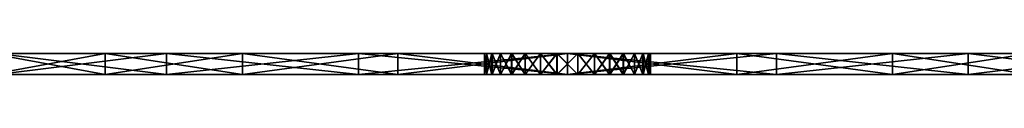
# Model space of a CAD drawing. Header units: centimetres. Extents: x 210.1 to 216.7, y 26.8 to 111.9.
# Tile 2 of 4: x 213.4975 to 213.9723, y 111.1292 to 111.1392. Entities that reach past the tile are written whole.
import ezdxf

# ---------------------------------------------------------------- set-up
doc = ezdxf.new("R2010")
doc.units = ezdxf.units.CM
doc.layers.add('Layer055', color=7, linetype='Continuous', true_color=0xffffff)

msp = doc.modelspace()

# ---------------------------------------------------------------- meshes
at = {"layer": 'Layer055'}
mesh = msp.add_polyface(dxfattribs=at)
corners = [(213.66084, 111.13919, 122.41096), (213.5683, 111.13919, 122.37785), (213.5683, 111.12919, 122.37785), (213.48665, 111.12919, 122.3259), (213.48665, 111.13919, 122.3259), (213.41852, 111.12919, 122.25777), (213.41852, 111.13919, 121.70782), (213.48665, 111.13919, 121.63969), (213.48665, 111.12919, 121.63969), (213.5683, 111.12919, 121.58775), (213.5683, 111.13919, 121.58775), (213.66084, 111.12919, 121.55463), (213.53862, 111.12919, 121.70455), (213.60484, 111.12919, 121.66243), (213.60484, 111.13919, 121.66243), (213.53862, 111.13919, 121.70455), (213.48338, 111.12919, 121.7598), (213.48338, 111.13919, 121.7598), (213.44125, 111.12919, 121.82603), (213.44125, 111.13919, 121.82603), (213.48338, 111.12919, 122.20579), (213.44125, 111.12919, 122.13956), (213.44125, 111.13919, 122.13956), (213.48338, 111.13919, 122.20579), (213.53862, 111.12919, 122.26103), (213.53862, 111.13919, 122.26103), (213.60484, 111.12919, 122.30316), (213.60484, 111.13919, 122.30316), (213.66084, 111.13919, 121.55463), (213.41852, 111.13919, 122.25777), (213.41852, 111.12919, 121.70782)]
mesh.append_faces([[corners[k] for k in face] for face in [(14, 28, 10), (15, 10, 7), (17, 7, 6), (25, 29, 4), (27, 4, 1), (9, 13, 12), (8, 12, 16), (5, 20, 24), (3, 24, 26)]], dxfattribs={"vtx0": -1, "vtx2": -1})
mesh.append_faces([[corners[k] for k in face] for face in [(15, 14, 10), (17, 15, 7), (25, 23, 29), (27, 25, 4), (9, 11, 13), (8, 9, 12), (30, 8, 16), (3, 5, 24), (2, 3, 26)]], dxfattribs={"vtx1": -1, "vtx2": -1})
mesh.append_faces([[corners[k] for k in face] for face in [(0, 1, 2), (3, 2, 1), (1, 4, 3), (5, 3, 4), (6, 7, 8), (9, 8, 7), (7, 10, 9), (11, 9, 10), (12, 13, 14), (14, 15, 12), (16, 12, 15), (15, 17, 16), (18, 16, 17), (17, 19, 18), (20, 21, 22), (22, 23, 20), (24, 20, 23), (23, 25, 24), (26, 24, 25), (25, 27, 26)]], dxfattribs={"vtx2": -1})
mesh = msp.add_polyface(dxfattribs=at)
corners = [(213.76161, 111.13919, 122.42258), (213.66084, 111.13919, 122.41096), (213.66084, 111.12919, 122.41096), (213.5683, 111.12919, 122.37785), (213.5683, 111.13919, 121.58775), (213.66084, 111.13919, 121.55463), (213.66084, 111.12919, 121.55463), (213.76161, 111.12919, 121.54301), (213.76161, 111.13919, 121.62614), (213.6799, 111.13919, 121.63557), (213.6799, 111.12919, 121.63557), (213.60484, 111.12919, 121.66243), (213.60484, 111.13919, 121.66243), (213.6799, 111.12919, 122.33002), (213.60484, 111.12919, 122.30316), (213.60484, 111.13919, 122.30316), (213.6799, 111.13919, 122.33002), (213.76161, 111.12919, 122.33944), (213.72516, 111.13919, 122.83324), (213.72252, 111.13919, 122.82587), (213.72252, 111.12919, 122.82587), (213.72159, 111.12919, 122.81786), (213.72159, 111.13919, 122.81786), (213.72159, 111.12919, 122.567), (213.72159, 111.13919, 122.567), (213.72252, 111.12919, 122.55898), (213.72252, 111.13919, 122.55898), (213.72516, 111.12919, 122.55161), (213.72263, 111.12919, 121.13969), (213.72169, 111.12919, 121.14771), (213.72169, 111.13919, 121.14771), (213.72263, 111.13919, 121.13969), (213.72527, 111.12919, 121.13233), (213.72527, 111.13919, 121.41396), (213.72263, 111.13919, 121.40659), (213.72263, 111.12919, 121.40659), (213.72169, 111.12919, 121.39857), (213.72169, 111.13919, 121.39857), (213.76161, 111.13919, 121.54301), (213.5683, 111.13919, 122.37785), (213.76161, 111.13919, 122.33944), (213.72516, 111.13919, 122.55161)]
mesh.append_faces([[corners[k] for k in face] for face in [(24, 41, 26)]], dxfattribs={"vtx0": -1})
mesh.append_faces([[corners[k] for k in face] for face in [(9, 38, 5), (16, 39, 1), (6, 10, 11), (3, 14, 13), (2, 13, 17)]], dxfattribs={"vtx0": -1, "vtx2": -1})
mesh.append_faces([[corners[k] for k in face] for face in [(12, 9, 5), (16, 15, 39), (40, 16, 1), (6, 7, 10), (2, 3, 13)]], dxfattribs={"vtx1": -1, "vtx2": -1})
mesh.append_faces([[corners[k] for k in face] for face in [(0, 1, 2), (3, 2, 1), (4, 5, 6), (7, 6, 5), (8, 9, 10), (11, 10, 9), (9, 12, 11), (13, 14, 15), (15, 16, 13), (17, 13, 16), (18, 19, 20), (21, 20, 19), (19, 22, 21), (23, 21, 22), (22, 24, 23), (25, 23, 24), (24, 26, 25), (27, 25, 26), (28, 29, 30), (30, 31, 28), (32, 28, 31), (33, 34, 35), (36, 35, 34), (34, 37, 36), (29, 36, 37), (37, 30, 29), (23, 25, 27)]], dxfattribs={"vtx2": -1})
mesh = msp.add_polyface(dxfattribs=at)
corners = [(213.66084, 111.12919, 122.41096), (213.76161, 111.12919, 122.42258), (213.76161, 111.13919, 122.42258), (213.66084, 111.13919, 121.55463), (213.76161, 111.13919, 121.54301), (213.76161, 111.12919, 121.54301), (213.72929, 111.12919, 122.83974), (213.73471, 111.12919, 122.84516), (213.73471, 111.13919, 122.84516), (213.72929, 111.13919, 122.83974), (213.72516, 111.12919, 122.83324), (213.72516, 111.13919, 122.83324), (213.72252, 111.12919, 122.82587), (213.72252, 111.13919, 122.55898), (213.72516, 111.13919, 122.55161), (213.72516, 111.12919, 122.55161), (213.72929, 111.12919, 122.54512), (213.72929, 111.13919, 122.54512), (213.73471, 111.12919, 122.5397), (213.73471, 111.13919, 122.5397), (213.72263, 111.13919, 121.13969), (213.72527, 111.13919, 121.13233), (213.72527, 111.12919, 121.13233), (213.7294, 111.12919, 121.12583), (213.7294, 111.13919, 121.12583), (213.73482, 111.12919, 121.12041), (213.73482, 111.13919, 121.42587), (213.7294, 111.13919, 121.42046), (213.7294, 111.12919, 121.42046), (213.72527, 111.12919, 121.41396), (213.72527, 111.13919, 121.41396), (213.72263, 111.12919, 121.40659), (213.76161, 111.13919, 122.33944), (213.66084, 111.13919, 122.41096), (213.72252, 111.13919, 122.82587), (213.74858, 111.13919, 122.85193), (213.72159, 111.13919, 122.567), (213.74121, 111.13919, 122.53556), (213.74132, 111.13919, 121.43001), (213.72263, 111.13919, 121.40659), (213.72169, 111.13919, 121.39857), (213.74869, 111.13919, 121.43265), (213.76161, 111.12919, 122.33944), (213.72159, 111.12919, 122.567), (213.74121, 111.12919, 122.53556), (213.74858, 111.12919, 122.85193), (213.74132, 111.12919, 121.43001), (213.74869, 111.12919, 121.43265), (213.72169, 111.12919, 121.39857)]
mesh.append_faces([[corners[k] for k in face] for face in [(32, 33, 2), (36, 37, 19), (36, 19, 17), (36, 17, 14), (43, 15, 16), (43, 16, 18), (43, 18, 44), (45, 10, 12), (46, 28, 29), (46, 29, 31), (47, 31, 48)]], dxfattribs={"vtx0": -1, "vtx2": -1})
mesh.append_faces([[corners[k] for k in face] for face in [(34, 11, 35), (30, 27, 38), (39, 30, 38), (40, 39, 41), (1, 0, 42)]], dxfattribs={"vtx1": -1, "vtx2": -1})
mesh.append_faces([[corners[k] for k in face] for face in [(0, 1, 2), (3, 4, 5), (6, 7, 8), (8, 9, 6), (10, 6, 9), (9, 11, 10), (12, 10, 11), (13, 14, 15), (16, 15, 14), (14, 17, 16), (18, 16, 17), (17, 19, 18), (20, 21, 22), (23, 22, 21), (21, 24, 23), (25, 23, 24), (26, 27, 28), (29, 28, 27), (27, 30, 29), (31, 29, 30), (11, 9, 8), (7, 6, 10)]], dxfattribs={"vtx2": -1})
mesh = msp.add_polyface(dxfattribs=at)
corners = [(213.6799, 111.12919, 121.63557), (213.76161, 111.12919, 121.62614), (213.76161, 111.13919, 121.62614), (213.6799, 111.13919, 122.33002), (213.76161, 111.13919, 122.33944), (213.76161, 111.12919, 122.33944), (213.74858, 111.13919, 122.85193), (213.74121, 111.13919, 122.8493), (213.74121, 111.12919, 122.8493), (213.73471, 111.12919, 122.84516), (213.73471, 111.13919, 122.84516), (213.74121, 111.12919, 122.53556), (213.73471, 111.12919, 122.5397), (213.73471, 111.13919, 122.5397), (213.74121, 111.13919, 122.53556), (213.74858, 111.12919, 122.53293), (213.7294, 111.13919, 121.12583), (213.73482, 111.13919, 121.12041), (213.73482, 111.12919, 121.12041), (213.74132, 111.12919, 121.11627), (213.74132, 111.13919, 121.11627), (213.74869, 111.12919, 121.11364), (213.74869, 111.13919, 121.43265), (213.74132, 111.13919, 121.43001), (213.74132, 111.12919, 121.43001), (213.73482, 111.12919, 121.42587), (213.73482, 111.13919, 121.42587), (213.7294, 111.12919, 121.42046), (213.6799, 111.13919, 121.63557), (213.76161, 111.13919, 121.54301), (213.72516, 111.13919, 122.83324), (213.72252, 111.13919, 122.82587), (213.75659, 111.13919, 122.85285), (213.72159, 111.13919, 122.81786), (213.72159, 111.13919, 122.567), (213.7666, 111.13919, 122.532), (213.75659, 111.13919, 122.532), (213.74858, 111.13919, 122.53293), (213.7294, 111.13919, 121.42046), (213.72263, 111.13919, 121.40659), (213.72169, 111.13919, 121.39857), (213.7567, 111.13919, 121.43357), (213.76161, 111.12919, 121.54301), (213.72159, 111.12919, 122.567), (213.75659, 111.12919, 122.532), (213.72516, 111.12919, 122.83324), (213.74858, 111.12919, 122.85193), (213.75659, 111.12919, 122.85285), (213.72252, 111.12919, 122.82587), (213.72159, 111.12919, 122.81786), (213.7666, 111.12919, 122.532), (213.74869, 111.12919, 121.43265), (213.72263, 111.12919, 121.40659), (213.7567, 111.12919, 121.43357), (213.72169, 111.12919, 121.39857)]
mesh.append_faces([[corners[k] for k in face] for face in [(43, 50, 49)]], dxfattribs={"vtx0": -1, "vtx1": -1})
mesh.append_faces([[corners[k] for k in face] for face in [(30, 10, 7), (30, 7, 6), (31, 6, 32), (34, 36, 37), (34, 37, 14), (39, 23, 22), (40, 22, 41), (42, 1, 0), (43, 11, 15), (43, 15, 44), (47, 48, 49)]], dxfattribs={"vtx0": -1, "vtx2": -1})
mesh.append_faces([[corners[k] for k in face] for face in [(28, 2, 29), (33, 31, 32), (34, 33, 35), (8, 9, 45), (46, 8, 45), (47, 46, 48), (51, 24, 52), (53, 51, 54)]], dxfattribs={"vtx1": -1, "vtx2": -1})
mesh.append_faces([[corners[k] for k in face] for face in [(0, 1, 2), (3, 4, 5), (6, 7, 8), (9, 8, 7), (7, 10, 9), (11, 12, 13), (13, 14, 11), (15, 11, 14), (16, 17, 18), (19, 18, 17), (17, 20, 19), (21, 19, 20), (22, 23, 24), (25, 24, 23), (23, 26, 25), (27, 25, 26), (38, 26, 23), (24, 25, 27)]], dxfattribs={"vtx2": -1})
mesh = msp.add_polyface(dxfattribs=at)
corners = [(213.74858, 111.12919, 122.85193), (213.75659, 111.12919, 122.85285), (213.75659, 111.13919, 122.85285), (213.74858, 111.13919, 122.85193), (213.74121, 111.12919, 122.8493), (213.74121, 111.13919, 122.53556), (213.74858, 111.13919, 122.53293), (213.74858, 111.12919, 122.53293), (213.75659, 111.12919, 122.532), (213.75659, 111.13919, 122.532), (213.74132, 111.13919, 121.11627), (213.74869, 111.13919, 121.11364), (213.74869, 111.12919, 121.11364), (213.7567, 111.12919, 121.11272), (213.7567, 111.13919, 121.11272), (213.74869, 111.12919, 121.43265), (213.7567, 111.12919, 121.43357), (213.7567, 111.13919, 121.43357), (213.74869, 111.13919, 121.43265), (213.74132, 111.12919, 121.43001), (213.72159, 111.13919, 122.81786), (213.7666, 111.13919, 122.85285), (213.77461, 111.13919, 122.85193), (213.78198, 111.13919, 122.8493), (213.78198, 111.13919, 122.53556), (213.77461, 111.13919, 122.53293), (213.7666, 111.13919, 122.532), (213.72159, 111.13919, 122.567), (213.72169, 111.13919, 121.39857), (213.76671, 111.13919, 121.43357), (213.77472, 111.13919, 121.43265), (213.72169, 111.13919, 121.14771), (213.8017, 111.13919, 121.39857), (213.72263, 111.13919, 121.13969), (213.72527, 111.13919, 121.13233), (213.7294, 111.13919, 121.12583), (213.73482, 111.13919, 121.12041), (213.72159, 111.12919, 122.567), (213.7666, 111.12919, 122.532), (213.7666, 111.12919, 122.85285), (213.72159, 111.12919, 122.81786), (213.77461, 111.12919, 122.85193), (213.77461, 111.12919, 122.53293), (213.76671, 111.12919, 121.43357), (213.72169, 111.12919, 121.39857), (213.77472, 111.12919, 121.43265), (213.8017, 111.12919, 121.39857), (213.72169, 111.12919, 121.14771), (213.72263, 111.12919, 121.13969), (213.72527, 111.12919, 121.13233), (213.7294, 111.12919, 121.12583), (213.73482, 111.12919, 121.12041), (213.74132, 111.12919, 121.11627)]
mesh.append_faces([[corners[k] for k in face] for face in [(20, 2, 21), (20, 21, 22), (20, 22, 23), (20, 24, 25), (20, 25, 26), (27, 26, 9), (28, 17, 29), (28, 29, 30), (37, 8, 38), (46, 44, 47), (46, 47, 48), (46, 48, 49), (46, 49, 50), (46, 50, 51), (46, 51, 52)]], dxfattribs={"vtx0": -1, "vtx2": -1})
mesh.append_faces([[corners[k] for k in face] for face in [(31, 28, 32), (33, 31, 32), (34, 33, 32), (35, 34, 32), (36, 35, 32), (10, 36, 32), (39, 1, 40), (41, 39, 40), (38, 42, 40), (43, 16, 44), (45, 43, 44)]], dxfattribs={"vtx1": -1, "vtx2": -1})
mesh.append_faces([[corners[k] for k in face] for face in [(0, 1, 2), (2, 3, 0), (4, 0, 3), (5, 6, 7), (8, 7, 6), (6, 9, 8), (10, 11, 12), (13, 12, 11), (11, 14, 13), (15, 16, 17), (17, 18, 15), (19, 15, 18)]], dxfattribs={"vtx2": -1})
mesh = msp.add_polyface(dxfattribs=at)
corners = [(213.77461, 111.13919, 122.85193), (213.7666, 111.13919, 122.85285), (213.7666, 111.12919, 122.85285), (213.75659, 111.12919, 122.85285), (213.75659, 111.13919, 122.85285), (213.7666, 111.12919, 122.532), (213.75659, 111.12919, 122.532), (213.75659, 111.13919, 122.532), (213.7666, 111.13919, 122.532), (213.77461, 111.12919, 122.53293), (213.76671, 111.12919, 121.11272), (213.7567, 111.12919, 121.11272), (213.7567, 111.13919, 121.11272), (213.76671, 111.13919, 121.11272), (213.77472, 111.12919, 121.11364), (213.77472, 111.13919, 121.43265), (213.76671, 111.13919, 121.43357), (213.76671, 111.12919, 121.43357), (213.7567, 111.12919, 121.43357), (213.7567, 111.13919, 121.43357), (213.72159, 111.13919, 122.81786), (213.78198, 111.13919, 122.8493), (213.78848, 111.13919, 122.84516), (213.7939, 111.13919, 122.83974), (213.79803, 111.13919, 122.83324), (213.79803, 111.13919, 122.55161), (213.7939, 111.13919, 122.54512), (213.78848, 111.13919, 122.5397), (213.78198, 111.13919, 122.53556), (213.72169, 111.13919, 121.39857), (213.78209, 111.13919, 121.43001), (213.78859, 111.13919, 121.42587), (213.79401, 111.13919, 121.42046), (213.79814, 111.13919, 121.41396), (213.74869, 111.13919, 121.11364), (213.74132, 111.13919, 121.11627), (213.8017, 111.13919, 121.39857), (213.78198, 111.12919, 122.8493), (213.77461, 111.12919, 122.85193), (213.72159, 111.12919, 122.81786), (213.78848, 111.12919, 122.84516), (213.7939, 111.12919, 122.83974), (213.79803, 111.12919, 122.83324), (213.7939, 111.12919, 122.54512), (213.79803, 111.12919, 122.55161), (213.78848, 111.12919, 122.5397), (213.78198, 111.12919, 122.53556), (213.78209, 111.12919, 121.43001), (213.77472, 111.12919, 121.43265), (213.72169, 111.12919, 121.39857), (213.78859, 111.12919, 121.42587), (213.79401, 111.12919, 121.42046), (213.79814, 111.12919, 121.41396), (213.8017, 111.12919, 121.39857), (213.74132, 111.12919, 121.11627), (213.74869, 111.12919, 121.11364)]
mesh.append_faces([[corners[k] for k in face] for face in [(20, 21, 22), (20, 22, 23), (20, 23, 24), (20, 25, 26), (20, 26, 27), (20, 27, 28), (29, 15, 30), (29, 30, 31), (29, 31, 32), (29, 32, 33), (53, 54, 55), (53, 55, 11)]], dxfattribs={"vtx0": -1, "vtx2": -1})
mesh.append_faces([[corners[k] for k in face] for face in [(34, 35, 36), (12, 34, 36), (37, 38, 39), (40, 37, 39), (41, 40, 39), (42, 41, 39), (43, 44, 39), (45, 43, 39), (46, 45, 39), (9, 46, 39), (47, 48, 49), (50, 47, 49), (51, 50, 49), (52, 51, 49)]], dxfattribs={"vtx1": -1, "vtx2": -1})
mesh.append_faces([[corners[k] for k in face] for face in [(0, 1, 2), (3, 2, 1), (1, 4, 3), (5, 6, 7), (7, 8, 5), (9, 5, 8), (10, 11, 12), (12, 13, 10), (14, 10, 13), (15, 16, 17), (18, 17, 16), (16, 19, 18)]], dxfattribs={"vtx2": -1})
mesh = msp.add_polyface(dxfattribs=at)
corners = [(213.78848, 111.13919, 122.84516), (213.78198, 111.13919, 122.8493), (213.78198, 111.12919, 122.8493), (213.77461, 111.12919, 122.85193), (213.77461, 111.13919, 122.85193), (213.7666, 111.12919, 122.85285), (213.7666, 111.13919, 122.532), (213.77461, 111.13919, 122.53293), (213.77461, 111.12919, 122.53293), (213.78198, 111.12919, 122.53556), (213.78198, 111.13919, 122.53556), (213.78848, 111.12919, 122.5397), (213.76671, 111.13919, 121.11272), (213.77472, 111.13919, 121.11364), (213.77472, 111.12919, 121.11364), (213.78209, 111.12919, 121.11627), (213.78209, 111.13919, 121.11627), (213.78859, 111.12919, 121.12041), (213.78859, 111.13919, 121.42587), (213.78209, 111.13919, 121.43001), (213.78209, 111.12919, 121.43001), (213.77472, 111.12919, 121.43265), (213.77472, 111.13919, 121.43265), (213.76671, 111.12919, 121.43357), (213.72159, 111.13919, 122.81786), (213.79803, 111.13919, 122.83324), (213.80067, 111.13919, 122.82587), (213.80159, 111.13919, 122.81786), (213.80159, 111.13919, 122.567), (213.80067, 111.13919, 122.55898), (213.79803, 111.13919, 122.55161), (213.72169, 111.13919, 121.39857), (213.79814, 111.13919, 121.41396), (213.80078, 111.13919, 121.40659), (213.8017, 111.13919, 121.39857), (213.7567, 111.13919, 121.11272), (213.79401, 111.13919, 121.12583), (213.78859, 111.13919, 121.12041), (213.80067, 111.12919, 122.82587), (213.79803, 111.12919, 122.83324), (213.72159, 111.12919, 122.81786), (213.80159, 111.12919, 122.81786), (213.80159, 111.12919, 122.567), (213.80067, 111.12919, 122.55898), (213.79803, 111.12919, 122.55161), (213.76671, 111.12919, 121.11272), (213.79401, 111.12919, 121.12583), (213.80078, 111.12919, 121.40659), (213.79814, 111.12919, 121.41396), (213.72169, 111.12919, 121.39857), (213.8017, 111.12919, 121.39857), (213.7567, 111.12919, 121.11272)]
mesh.append_faces([[corners[k] for k in face] for face in [(12, 16, 13)]], dxfattribs={"vtx0": -1})
mesh.append_faces([[corners[k] for k in face] for face in [(45, 50, 51)]], dxfattribs={"vtx0": -1, "vtx1": -1})
mesh.append_faces([[corners[k] for k in face] for face in [(24, 25, 26), (24, 26, 27), (24, 27, 28), (24, 28, 29), (24, 29, 30), (31, 32, 33), (31, 33, 34), (12, 36, 37), (12, 37, 16), (45, 15, 17), (45, 17, 46)]], dxfattribs={"vtx0": -1, "vtx2": -1})
mesh.append_faces([[corners[k] for k in face] for face in [(12, 35, 34), (38, 39, 40), (41, 38, 40), (42, 41, 40), (43, 42, 40), (44, 43, 40), (47, 48, 49), (50, 47, 49)]], dxfattribs={"vtx1": -1, "vtx2": -1})
mesh.append_faces([[corners[k] for k in face] for face in [(0, 1, 2), (3, 2, 1), (1, 4, 3), (5, 3, 4), (6, 7, 8), (9, 8, 7), (7, 10, 9), (11, 9, 10), (12, 13, 14), (15, 14, 13), (13, 16, 15), (17, 15, 16), (18, 19, 20), (21, 20, 19), (19, 22, 21), (23, 21, 22), (45, 14, 15)]], dxfattribs={"vtx2": -1})
mesh = msp.add_polyface(dxfattribs=at)
corners = [(213.86238, 111.13919, 122.41096), (213.76161, 111.13919, 122.42258), (213.76161, 111.12919, 122.42258), (213.86238, 111.12919, 121.55463), (213.76161, 111.12919, 121.54301), (213.76161, 111.13919, 121.54301), (213.84334, 111.13919, 121.63557), (213.76161, 111.13919, 121.62614), (213.76161, 111.12919, 121.62614), (213.84334, 111.12919, 122.33002), (213.76161, 111.12919, 122.33944), (213.76161, 111.13919, 122.33944), (213.80067, 111.13919, 122.82587), (213.79803, 111.13919, 122.83324), (213.79803, 111.12919, 122.83324), (213.7939, 111.12919, 122.83974), (213.7939, 111.13919, 122.83974), (213.78848, 111.12919, 122.84516), (213.78848, 111.13919, 122.84516), (213.78198, 111.12919, 122.8493), (213.78198, 111.13919, 122.53556), (213.78848, 111.13919, 122.5397), (213.78848, 111.12919, 122.5397), (213.7939, 111.12919, 122.54512), (213.7939, 111.13919, 122.54512), (213.79803, 111.12919, 122.55161), (213.79803, 111.13919, 122.55161), (213.80067, 111.12919, 122.55898), (213.78209, 111.13919, 121.11627), (213.78859, 111.13919, 121.12041), (213.78859, 111.12919, 121.12041), (213.79401, 111.12919, 121.12583), (213.79401, 111.13919, 121.12583), (213.79814, 111.12919, 121.13233), (213.79814, 111.13919, 121.13233), (213.79401, 111.12919, 121.42046), (213.79814, 111.12919, 121.41396), (213.79814, 111.13919, 121.41396), (213.79401, 111.13919, 121.42046), (213.78859, 111.12919, 121.42587), (213.78859, 111.13919, 121.42587), (213.78209, 111.12919, 121.43001), (213.86238, 111.13919, 121.55463), (213.84334, 111.13919, 122.33002), (213.76671, 111.13919, 121.11272), (213.8017, 111.13919, 121.39857), (213.8017, 111.13919, 121.14771), (213.80078, 111.13919, 121.13969), (213.76671, 111.12919, 121.11272), (213.80078, 111.12919, 121.13969), (213.8017, 111.12919, 121.14771), (213.8017, 111.12919, 121.39857)]
mesh.append_faces([[corners[k] for k in face] for face in [(7, 42, 5), (44, 45, 46), (44, 46, 47), (44, 47, 34), (44, 34, 32), (2, 10, 9), (48, 31, 33), (48, 33, 49), (48, 49, 50), (48, 50, 51)]], dxfattribs={"vtx0": -1, "vtx2": -1})
mesh.append_faces([[corners[k] for k in face] for face in [(43, 11, 1), (4, 3, 8)]], dxfattribs={"vtx1": -1, "vtx2": -1})
mesh.append_faces([[corners[k] for k in face] for face in [(0, 1, 2), (3, 4, 5), (6, 7, 8), (9, 10, 11), (12, 13, 14), (15, 14, 13), (13, 16, 15), (17, 15, 16), (16, 18, 17), (19, 17, 18), (20, 21, 22), (23, 22, 21), (21, 24, 23), (25, 23, 24), (24, 26, 25), (27, 25, 26), (28, 29, 30), (31, 30, 29), (29, 32, 31), (33, 31, 32), (32, 34, 33), (35, 36, 37), (37, 38, 35), (39, 35, 38), (38, 40, 39), (41, 39, 40)]], dxfattribs={"vtx2": -1})
mesh = msp.add_polyface(dxfattribs=at)
corners = [(213.95493, 111.13919, 122.37785), (213.86238, 111.13919, 122.41096), (213.86238, 111.12919, 122.41096), (213.76161, 111.12919, 122.42258), (213.76161, 111.13919, 121.54301), (213.86238, 111.13919, 121.55463), (213.86238, 111.12919, 121.55463), (213.95493, 111.12919, 121.58775), (213.84334, 111.12919, 121.63557), (213.91838, 111.12919, 121.66243), (213.91838, 111.13919, 121.66243), (213.84334, 111.13919, 121.63557), (213.76161, 111.12919, 121.62614), (213.76161, 111.13919, 122.33944), (213.84334, 111.13919, 122.33002), (213.84334, 111.12919, 122.33002), (213.91838, 111.12919, 122.30316), (213.91838, 111.13919, 122.30316), (213.80067, 111.12919, 122.82587), (213.80159, 111.12919, 122.81786), (213.80159, 111.13919, 122.81786), (213.80067, 111.13919, 122.82587), (213.79803, 111.12919, 122.83324), (213.79803, 111.13919, 122.55161), (213.80067, 111.13919, 122.55898), (213.80067, 111.12919, 122.55898), (213.80159, 111.12919, 122.567), (213.80159, 111.13919, 122.567), (213.80078, 111.12919, 121.13969), (213.79814, 111.12919, 121.13233), (213.79814, 111.13919, 121.13233), (213.80078, 111.13919, 121.13969), (213.8017, 111.12919, 121.14771), (213.8017, 111.13919, 121.14771), (213.8017, 111.12919, 121.39857), (213.8017, 111.13919, 121.39857), (213.80078, 111.12919, 121.40659), (213.80078, 111.13919, 121.40659), (213.79814, 111.12919, 121.41396), (213.79814, 111.13919, 121.41396), (213.95493, 111.13919, 121.58775), (213.76161, 111.13919, 121.62614), (213.76161, 111.13919, 122.42258)]
mesh.append_faces([[corners[k] for k in face] for face in [(11, 40, 5), (14, 42, 1), (7, 9, 8), (6, 8, 12), (2, 15, 16)]], dxfattribs={"vtx0": -1, "vtx2": -1})
mesh.append_faces([[corners[k] for k in face] for face in [(11, 10, 40), (41, 11, 5), (17, 14, 1), (6, 7, 8), (2, 3, 15)]], dxfattribs={"vtx1": -1, "vtx2": -1})
mesh.append_faces([[corners[k] for k in face] for face in [(0, 1, 2), (3, 2, 1), (4, 5, 6), (7, 6, 5), (8, 9, 10), (10, 11, 8), (12, 8, 11), (13, 14, 15), (16, 15, 14), (14, 17, 16), (18, 19, 20), (20, 21, 18), (22, 18, 21), (23, 24, 25), (26, 25, 24), (24, 27, 26), (19, 26, 27), (27, 20, 19), (28, 29, 30), (30, 31, 28), (32, 28, 31), (31, 33, 32), (34, 32, 33), (33, 35, 34), (36, 34, 35), (35, 37, 36), (38, 36, 37), (37, 39, 38)]], dxfattribs={"vtx2": -1})
mesh = msp.add_polyface(dxfattribs=at)
corners = [(214.10472, 111.13919, 122.25777), (214.03659, 111.13919, 122.3259), (214.03659, 111.12919, 122.3259), (213.95493, 111.12919, 122.37785), (213.95493, 111.13919, 122.37785), (213.86238, 111.12919, 122.41096), (213.86238, 111.13919, 121.55463), (213.95493, 111.13919, 121.58775), (213.95493, 111.12919, 121.58775), (214.03659, 111.12919, 121.63969), (214.03659, 111.13919, 121.63969), (214.10472, 111.12919, 121.70782), (214.03986, 111.12919, 121.7598), (214.08199, 111.12919, 121.82603), (214.08199, 111.13919, 121.82603), (214.03986, 111.13919, 121.7598), (213.9846, 111.12919, 121.70455), (213.9846, 111.13919, 121.70455), (213.91838, 111.12919, 121.66243), (213.91838, 111.13919, 121.66243), (213.9846, 111.12919, 122.26103), (213.91838, 111.12919, 122.30316), (213.91838, 111.13919, 122.30316), (213.9846, 111.13919, 122.26103), (214.03986, 111.12919, 122.20579), (214.03986, 111.13919, 122.20579), (214.08199, 111.12919, 122.13956), (214.08199, 111.13919, 122.13956), (213.86238, 111.13919, 122.41096), (214.10472, 111.13919, 121.70782), (214.10472, 111.12919, 122.25777)]
mesh.append_faces([[corners[k] for k in face] for face in [(19, 10, 7), (22, 28, 4), (23, 4, 1), (25, 1, 0), (10, 19, 17), (10, 17, 15), (12, 9, 11), (3, 21, 20), (2, 20, 24)]], dxfattribs={"vtx0": -1, "vtx2": -1})
mesh.append_faces([[corners[k] for k in face] for face in [(23, 22, 4), (25, 23, 1), (29, 10, 15), (16, 18, 9), (12, 16, 9), (8, 9, 18), (3, 5, 21), (2, 3, 20), (30, 2, 24)]], dxfattribs={"vtx1": -1, "vtx2": -1})
mesh.append_faces([[corners[k] for k in face] for face in [(0, 1, 2), (3, 2, 1), (1, 4, 3), (5, 3, 4), (6, 7, 8), (9, 8, 7), (7, 10, 9), (11, 9, 10), (12, 13, 14), (14, 15, 12), (16, 12, 15), (15, 17, 16), (18, 16, 17), (17, 19, 18), (20, 21, 22), (22, 23, 20), (24, 20, 23), (23, 25, 24), (26, 24, 25), (25, 27, 26)]], dxfattribs={"vtx2": -1})

doc.saveas('drawing.dxf')
